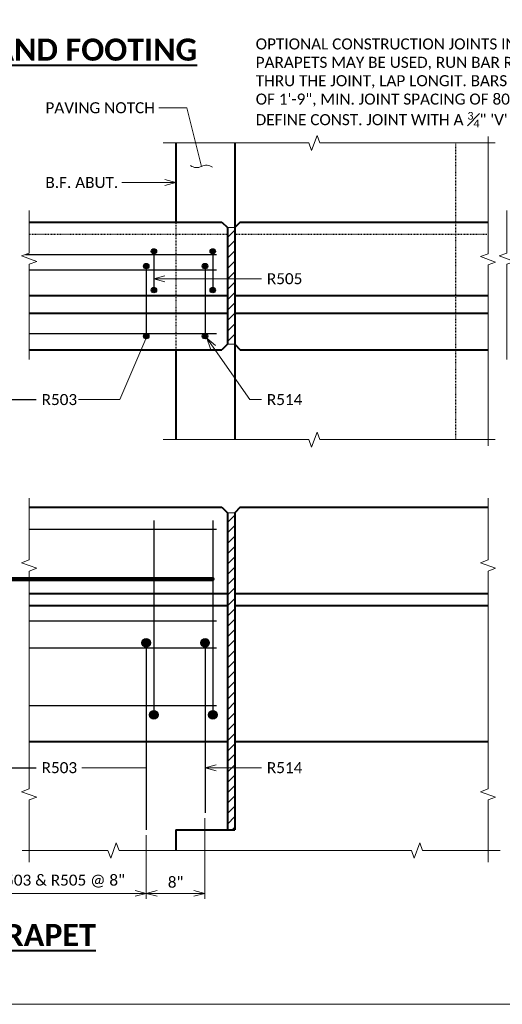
# Model space of a CAD drawing. Extents: x -1726 to 174, y -2769 to -2517.
# Tile 4 of 13: x -1612 to -1546, y -2769 to -2635. Entities that reach past the tile are written whole.
import ezdxf
from ezdxf import colors
from ezdxf.entities.mleader import LeaderData, LeaderLine
from ezdxf.enums import TextEntityAlignment as Align
from ezdxf.math import Vec2, Vec3

# ---------------------------------------------------------------- set-up
doc = ezdxf.new("R2010")
doc.units = 0
doc.header["$MEASUREMENT"] = 0
doc.linetypes.add('Wisdot2', pattern=[0.125, 0.0625, -0.0625])
for name, color, linetype, lineweight in [('B_ANNO_BREAK', 7, 'Continuous', 18), ('B_ANNO_DIM', 7, 'Continuous', 18), ('B_ANNO_TEXT', 7, 'Continuous', 18), ('B_ANNO_TEXT_TITLE', 7, 'Continuous', 40), ('B_CONC_ABUT', 30, 'Continuous', 40), ('B_CONC_FTG', 32, 'Continuous', 40), ('B_CONC_PPT', 12, 'Continuous', 40), ('B_DETAIL', 7, 'Continuous', 18), ('B_DETAIL_HIDDEN', 7, 'Wisdot2', 25), ('B_REBAR', 5, 'Continuous', 25)]:
    doc.layers.add(name, color=color, linetype=linetype, lineweight=lineweight)
doc.layers.add('B_ANNO_NOPLOT', color=47, linetype='Continuous', lineweight=18, plot=False)
doc.styles.add('Annotative', font='calibri.ttf', dxfattribs={"height": 0.0625})
doc.styles.get("Standard").update_dxf_attribs({"font": 'calibri.ttf'})
doc.styles.add('Title', font='calibrib.ttf', dxfattribs={"height": 0.125})
doc.dimstyles.new('Annotative', dxfattribs={"dimscale": 0, "dimtxt": 0.0625, "dimasz": 0.0625, "dimexe": 0.03125, "dimexo": 0.03125, "dimgap": 0.03125, "dimtad": 1, "dimdec": 3, "dimzin": 3, "dimdsep": 46, "dimlunit": 4, "dimtxsty": 'Standard', "dimblk": 'OPEN30', "dimcen": 0.03125, "dimaunit": 1, "dimadec": 0, "dimazin": 3, "dimtfac": 0.75, "dimtdec": 3, "dimtofl": 0, "dimtmove": 0, "dimatfit": 3, "dimldrblk": 'OPEN30', "dimfxl": 1, "dimtfill": 1, "dimfrac": 1, "dimtolj": 1, "dimtzin": 0, "dimarcsym": 0})

# ---------------------------------------------------------------- blocks, each defined once
blk = doc.blocks.new('_Open30')
at = {"color": 0, "linetype": 'ByBlock', "lineweight": -2}
for p, q in [((-1, 0.268), (0, 0)), ((0, 0), (-1, -0.268)), ((0, 0), (-1, 0))]:
    blk.add_line(p, q, dxfattribs=at)
blk = doc.blocks.new('*U68')
at = {"layer": 'B_ANNO_NOPLOT', "flags": 128}
blk.add_lwpolyline([(0, 291.7697), (0, 543.7697), (323.9277, 543.7697), (323.9277, 530.6249), (378, 530.6249), (378, 332.2693), (316.5708, 332.2693), (316.5708, 291.7697)], close=True, dxfattribs=at)
blk = doc.blocks.new('*U107')
at = {"layer": 'B_ANNO_NOPLOT', "flags": 128}
blk.add_lwpolyline([(0, 583.5395), (0, 835.5395), (323.9277, 835.5395), (323.9277, 822.3946), (378, 822.3946), (378, 624.0391), (316.5708, 624.0391), (316.5708, 583.5395)], close=True, dxfattribs=at)
blk = doc.blocks.new('*U764')
at = {"layer": 'B_ANNO_NOPLOT', "flags": 128}
blk.add_lwpolyline([(0, 875.31), (0, 1127.31), (323.93, 1127.31), (323.93, 1114.16), (378, 1114.16), (378, 915.81), (316.57, 915.81), (316.57, 875.31)], close=True, dxfattribs=at)
at = {"layer": 'B_ANNO_TEXT', "style": 'Annotative'}
for tag, p in [('WING#1', (91.63, 1116.72)), ('LENGW2', (94.58, 1116.72)), ('WING#2A', (107.92, 1116.72)), ('SPA4', (46.89, 1010.06)), ('TOTAL_2', (64.71, 1010.06)), ('WING#2', (85.12, 1010.04))]:
    blk.add_attdef(tag, p, '', height=1.5, dxfattribs=at)
blk = doc.blocks.new('AnonymousCell56')
at = {"layer": 'B_REBAR'}
h = blk.add_hatch(color=256, dxfattribs=at)
edge = h.paths.add_edge_path()
edge.add_arc((0, 12.42), 0.581, 0, 360)
blk.add_line((0, 13), (0, -10.71), dxfattribs=at)
blk.add_circle((0, 12.42), 0.581, dxfattribs=at)
blk = doc.blocks.new('AnonymousCell94')
at = {"layer": 'B_REBAR'}
h = blk.add_hatch(color=256, dxfattribs=at)
edge = h.paths.add_edge_path()
edge.add_arc((0, 12.42), 0.581, 0, 360)
blk.add_line((0, 13), (0, -13), dxfattribs=at)
blk.add_circle((0, 12.42), 0.581, dxfattribs=at)
blk = doc.blocks.new('AnonymousCell95')
at = {"layer": 'B_REBAR'}
h = blk.add_hatch(color=256, dxfattribs=at)
edge = h.paths.add_edge_path()
edge.add_arc((0, -12.92), 0.581, 0, 360)
blk.add_line((0, 13.5), (0, -13.5), dxfattribs=at)
blk.add_circle((0, -12.92), 0.581, dxfattribs=at)
blk = doc.blocks.new('_Integral')
at = {"color": 0, "linetype": 'ByBlock', "lineweight": -2}
for centre, start, end in [((0.439, 0.118), 129, 195), ((-0.439, -0.118), 309, 15)]:
    blk.add_arc(centre, 0.454, start, end, dxfattribs=at)
blk = doc.blocks.new('*D737')
at = {"layer": 'B_ANNO_DIM', "color": 0, "lineweight": -2, "transparency": 16777216}
for p, q in [((139.22, 1192.38), (139.22, 1181.42)), ((131.22, 1190.09), (131.22, 1181.42)), ((132.72, 1182.17), (137.72, 1182.17))]:
    blk.add_line(p, q, dxfattribs=at)
at = {"layer": 'Defpoints', "color": 0, "transparency": 16777216}
for p in [(139.22, 1193.13), (131.22, 1190.84), (139.22, 1182.17)]:
    blk.add_point(p, dxfattribs=at)
at = {"layer": 'B_ANNO_DIM', "color": 0, "lineweight": -2, "transparency": 16777216, "xscale": 1.5, "yscale": 1.5, "zscale": 1.5, "rotation": 180}
blk.add_blockref('_Open30', (131.22, 1182.17), dxfattribs=at)
at = {"layer": 'B_ANNO_DIM', "color": 0, "lineweight": -2, "transparency": 16777216, "xscale": 1.5, "yscale": 1.5, "zscale": 1.5}
blk.add_blockref('_Open30', (139.22, 1182.17), dxfattribs=at)
at = {"layer": 'B_ANNO_DIM', "color": 0, "transparency": 16777216, "insert": (135.22, 1183.68), "char_height": 1.5, "attachment_point": 5, "bg_fill": 3, "box_fill_scale": 1.25, "bg_fill_color": 256, "bg_fill_true_color": 13158600, "bg_fill_transparency": 0}
blk.add_mtext('\\A1;8"', dxfattribs=at)
blk = doc.blocks.new('*D738')
at = {"layer": 'B_ANNO_DIM', "color": 0, "lineweight": -2, "transparency": 16777216}
blk.add_line((109.37, 1182.17), (129.72, 1182.17), dxfattribs=at)
at = {"layer": 'Defpoints', "color": 0, "transparency": 16777216}
for p in [(107.87, 1182.17), (131.22, 1182.17), (131.22, 1182.17)]:
    blk.add_point(p, dxfattribs=at)
at = {"layer": 'B_ANNO_DIM', "color": 0, "lineweight": -2, "transparency": 16777216, "xscale": 1.5, "yscale": 1.5, "zscale": 1.5, "rotation": 180}
blk.add_blockref('_Open30', (107.87, 1182.17), dxfattribs=at)
at = {"layer": 'B_ANNO_DIM', "color": 0, "lineweight": -2, "transparency": 16777216, "xscale": 1.5, "yscale": 1.5, "zscale": 1.5}
blk.add_blockref('_Open30', (131.22, 1182.17), dxfattribs=at)
at = {"layer": 'B_ANNO_DIM', "color": 0, "transparency": 16777216, "insert": (119.55, 1183.84), "char_height": 1.5, "attachment_point": 5, "bg_fill": 3, "box_fill_scale": 1.25, "bg_fill_color": 256, "bg_fill_true_color": 13158600, "bg_fill_transparency": 0}
blk.add_mtext('\\A1;R503 & R505 @ 8"', dxfattribs=at)
blk = doc.blocks.new('INS_FOOTING_BASE')
at = {"layer": 'B_ANNO_BREAK', "flags": 128}
for points in [[(115.295, 87.7124), (115.295, 100.6961), (116.3259, 101.0714), (114.2641, 101.8218), (115.295, 102.1971), (115.295, 108.0192)], [(180.27, 87.7124), (180.27, 100.6961), (181.3009, 101.0714), (179.2391, 101.8218), (180.27, 102.1971), (180.27, 108.0192)], [(115.295, 19.3184), (115.295, 27.7989), (116.3259, 28.1741), (114.2641, 28.9246), (115.295, 29.2998), (115.295, 58.9471), (116.3259, 59.3224), (114.2641, 60.0728), (115.295, 60.4481), (115.295, 68.838)], [(177.716, 19.3184), (177.716, 27.7989), (178.7469, 28.1741), (176.6851, 28.9246), (177.716, 29.2998), (177.716, 58.9471), (178.7469, 59.3224), (176.6851, 60.0728), (177.716, 60.4481), (177.716, 68.838)], [(114.329, 20.929), (126.0233, 20.929), (126.3985, 19.8981), (127.149, 21.9599), (127.5242, 20.929), (167.3126, 20.929), (167.6878, 19.8981), (168.4383, 21.9599), (168.8135, 20.929), (179.3866, 20.929)]]:
    blk.add_lwpolyline(points, dxfattribs=at)
at = {"layer": 'B_ANNO_NOPLOT', "flags": 128}
blk.add_lwpolyline([(0, 0), (0, 252), (323.9277, 252), (323.9277, 238.8552), (378, 238.8552), (378, 40.4996), (316.5708, 40.4996), (316.5708, 0)], close=True, dxfattribs=at)
at = {"layer": 'B_ANNO_DIM', "style": 'Annotative'}
for tag, p in [('ALOC1', (319.8668, 229.0216)), ('ALOC2', (327.5573, 229.0432))]:
    blk.add_attdef(tag, text='', height=1.5, dxfattribs=at).set_placement(p, align=Align.TOP_CENTER)
for tag, p in [('ELEV.', (1.3221, 192.7395)), ('#SPA', (46.9347, 138.478)), ('TOTAL', (64.7408, 138.333)), ('WING#1', (85.1965, 138.4108)), ('BAR#1', (206.8852, 70.876)), ('BAR#2', (237.9402, 55.6343)), ('BAR#3', (222.166, 22.8607))]:
    blk.add_attdef(tag, p, '', height=1.5, dxfattribs=at)
at = {"layer": 'B_ANNO_TEXT_TITLE', "char_height": 3, "attachment_point": 1, "style": 'Title'}
for s, insert, width in [('{\\LINSIDE ELEVATION OF PARAPET AND FOOTING }', (48.7466, 131.3876), 92.5078), ('{\\LOUTSIDE ELEVATION OF PARAPET }', (59.5576, 10.9271), 73.335149)]:
    blk.add_mtext(s, dxfattribs=dict(at, insert=insert, width=width))
at = {"layer": 'B_ANNO_DIM'}
ml = blk.add_multileader_mtext('Standard', dxfattribs=at)
ml.set_content('\\A1;OPTIONAL CONSTRUCTION JOINTS IN THE\\PPARAPETS MAY BE USED, RUN BAR REINF.\\PTHRU THE JOINT, LAP LONGIT. BARS A MIN.\\POF 1\'-9", MIN. JOINT SPACING OF 80\'-0",\\PDEFINE CONST. JOINT WITH A {\\H0.7x;\\S3#4;}" \'V\' GROOVE', color=256)
ml.set_leader_properties()
ml.set_arrow_properties(name='OPEN30')
ml.build(insert=Vec2(0, 0))
ml.multileader.update_dxf_attribs({"text_right_attachment_type": 3, "dogleg_length": 0.0625, "arrow_head_size": 1.5, "scale": 24})
ctx = ml.context
ctx.base_point, ctx.scale, ctx.char_height, ctx.arrow_head_size, ctx.landing_gap_size, ctx.plane_origin = Vec3(145.3674, 130.6466), 24, 1.5, 1.5, 0.75, Vec3(195.6716, 112.525)
ctx.right_attachment = 3
notes = []
notes.append((ctx, [(0, (1, 1, 0), (191.7583, 119.9559), (-1, 0), 1.5, [(0, [(193.3799, 106.4221), (191.7583, 119.9559), (191.7583, 119.9559)], 0, [])])]))
ctx.mtext.insert, ctx.mtext.flow_direction = Vec3(146.1174, 131.4075), 5
ml = blk.add_multileader_mtext('Standard', dxfattribs=at)
ml.set_content('R503', color=256)
ml.set_leader_properties()
ml.set_arrow_properties(name='OPEN30')
ml.build(insert=Vec2(0, 0))
ml.multileader.update_dxf_attribs({"text_right_attachment_type": 3, "dogleg_length": 0.0625, "arrow_head_size": 1.5, "scale": 24})
ctx = ml.context
ctx.base_point, ctx.scale, ctx.char_height, ctx.arrow_head_size, ctx.landing_gap_size, ctx.plane_origin = Vec3(116.2516, 82.2634), 24, 1.5, 1.5, 0.75, Vec3(99.6058, 82.2634)
ctx.right_attachment = 3
notes.append((ctx, [(0, (1, 1, 0), (114.7516, 82.2634), (1, 0), 1.5, [(0, [(107.9146, 90.5426), (111.6503, 82.2634), (113.6836, 82.2634)], 0, [])])]))
ctx.mtext.insert, ctx.mtext.flow_direction = Vec3(117.0016, 83.0243), 5
ml = blk.add_multileader_mtext('Standard', dxfattribs=at)
ml.set_content('R503', color=256)
ml.set_leader_properties()
ml.set_arrow_properties(name='OPEN30')
ml.build(insert=Vec2(0, 0))
ml.multileader.update_dxf_attribs({"text_right_attachment_type": 3, "dogleg_length": 0.0625, "arrow_head_size": 1.5, "scale": 24})
ctx = ml.context
ctx.base_point, ctx.scale, ctx.char_height, ctx.arrow_head_size, ctx.landing_gap_size, ctx.plane_origin = Vec3(116.2516, 32.1837), 24, 1.5, 1.5, 0.75, Vec3(99.6058, 32.1837)
ctx.right_attachment = 3
notes.append((ctx, [(0, (1, 1, 0), (114.7516, 32.1837), (1, 0), 1.5, [(0, [(107.871, 32.1837), (113.6273, 32.1837), (113.6836, 32.1837)], 0, [])])]))
ctx.mtext.insert, ctx.mtext.flow_direction = Vec3(117.0016, 32.9447), 5
for ctx, leaders in notes:
    for number, flags, end, landing, length, lines in leaders:
        leader = LeaderData()
        leader.index, (leader.has_last_leader_line, leader.has_dogleg_vector, leader.attachment_direction) = number, flags
        leader.last_leader_point, leader.dogleg_vector, leader.dogleg_length = Vec3(end), Vec3(landing), length
        for number, points, colour, breaks in lines:
            line = LeaderLine()
            line.index, line.vertices, line.color, line.breaks = number, Vec3.list(points), colors.encode_raw_color(colour), breaks
            leader.lines.append(line)
        ctx.leaders.append(leader)
blk = doc.blocks.new('*U711')
at = {"layer": 'B_DETAIL'}
h = blk.add_hatch(dxfattribs=at)
h.set_pattern_fill('USER', color=256, angle=45, style=0, pattern_type=0)
h.set_pattern_definition([(45, (142.274, 2439.8329), (-0.7071068, 0.7071068), [])])
h.paths.add_polyline_path([(142.274, 1272.7539), (143.274, 1272.7539), (143.274, 1256.8789), (142.274, 1256.8789)])
h = blk.add_hatch(dxfattribs=at)
h.set_pattern_fill('USER', color=256, angle=45, style=0, pattern_type=0)
h.set_pattern_definition([(45, (148.7718, 1235.1609), (-0.707107, 0.707107), [])])
h.paths.add_polyline_path([(142.274, 1233.9609), (143.274, 1233.9609), (143.274, 1190.8359), (142.274, 1190.8359)])
at = {"layer": 'B_REBAR'}
h = blk.add_hatch(color=256, dxfattribs=at)
edge = h.paths.add_edge_path()
edge.add_arc((132.274, 1269.5119), 0.367, 0, 360)
h = blk.add_hatch(color=256, dxfattribs=at)
edge = h.paths.add_edge_path()
edge.add_arc((140.274, 1269.5119), 0.367, 0, 360)
h = blk.add_hatch(color=256, dxfattribs=at)
edge = h.paths.add_edge_path()
edge.add_arc((131.224, 1267.5101), 0.367, 0, 360)
h = blk.add_hatch(color=256, dxfattribs=at)
edge = h.paths.add_edge_path()
edge.add_arc((139.224, 1267.5101), 0.367, 0, 360)
h = blk.add_hatch(color=256, dxfattribs=at)
edge = h.paths.add_edge_path()
edge.add_arc((132.274, 1264.2458), 0.367, 0, 360)
h = blk.add_hatch(color=256, dxfattribs=at)
edge = h.paths.add_edge_path()
edge.add_arc((140.274, 1264.2458), 0.367, 0, 360)
h = blk.add_hatch(color=256, dxfattribs=at)
edge = h.paths.add_edge_path()
edge.add_arc((131.224, 1257.9859), 0.367, 0, 360)
h = blk.add_hatch(color=256, dxfattribs=at)
edge = h.paths.add_edge_path()
edge.add_arc((139.224, 1257.9859), 0.367, 0, 360)
at = {"layer": 'B_ANNO_BREAK', "flags": 128}
for points in [[(133.5396, 1284.2719), (153.353, 1284.2719), (153.7282, 1283.241), (154.4787, 1285.3029), (154.8539, 1284.2719), (178.6922, 1284.2719)], [(177.716, 1243.0651), (177.716, 1267.6953), (178.7469, 1268.0705), (176.6851, 1268.821), (177.716, 1269.1962), (177.716, 1285.1511)], [(133.5396, 1243.9029), (153.353, 1243.9029), (153.7282, 1242.872), (154.4787, 1244.9339), (154.8539, 1243.9029), (178.6922, 1243.9029)]]:
    blk.add_lwpolyline(points, dxfattribs=at)
at = {"layer": 'B_ANNO_NOPLOT', "flags": 128}
blk.add_lwpolyline([(0, 1167.0789), (0, 1419.0789), (323.9277, 1419.0789), (323.9277, 1405.9341), (378, 1405.9341), (378, 1207.5785), (316.5708, 1207.5785), (316.5708, 1167.0789)], close=True, dxfattribs=at)
at = {"layer": 'B_CONC_ABUT'}
for p, q in [((135.274, 1284.2719), (135.274, 1273.5039)), ((143.274, 1284.2719), (143.274, 1243.9029)), ((135.274, 1256.1289), (135.274, 1243.9029)), ((143.274, 1202.8359), (177.716, 1202.8359)), ((143.274, 1202.8359), (143.274, 1190.8359)), ((135.274, 1190.8359), (143.274, 1190.8359)), ((135.274, 1190.8359), (135.274, 1188.0079))]:
    blk.add_line(p, q, dxfattribs=at)
at = {"layer": 'B_CONC_FTG'}
for p, q in [((115.295, 1202.8359), (142.274, 1202.8359)), ((142.274, 1202.8359), (142.274, 1190.8359))]:
    blk.add_line(p, q, dxfattribs=at)
at = {"layer": 'B_CONC_PPT'}
for p, q in [((115.295, 1273.5039), (141.524, 1273.5039)), ((141.524, 1273.5039), (142.274, 1272.7539)), ((142.274, 1272.7539), (142.274, 1256.8789)), ((144.024, 1273.5039), (143.274, 1272.7539)), ((144.024, 1273.5039), (177.716, 1273.5039)), ((115.295, 1263.5039), (142.274, 1263.5039)), ((143.274, 1263.5039), (177.716, 1263.5039)), ((115.295, 1261.1289), (142.274, 1261.1289)), ((143.274, 1261.1289), (177.716, 1261.1289)), ((142.274, 1256.8789), (141.524, 1256.1289)), ((143.274, 1256.8789), (144.024, 1256.1289)), ((115.295, 1256.1289), (141.524, 1256.1289)), ((144.024, 1256.1289), (177.716, 1256.1289)), ((115.295, 1234.7109), (141.524, 1234.7109)), ((141.524, 1234.7109), (142.274, 1233.9609)), ((142.274, 1233.9609), (142.274, 1202.8359)), ((144.024, 1234.7109), (143.274, 1233.9609)), ((143.274, 1233.9609), (143.274, 1202.8359)), ((144.024, 1234.7109), (177.716, 1234.7109)), ((115.295, 1222.9609), (142.274, 1222.9609)), ((143.274, 1222.9609), (177.716, 1222.9609)), ((115.295, 1221.3359), (142.274, 1221.3359)), ((143.274, 1221.3359), (177.716, 1221.3359))]:
    blk.add_line(p, q, dxfattribs=at)
at = {"layer": 'B_DETAIL'}
for p, q in [((143.274, 1272.7539), (142.274, 1272.7539)), ((143.274, 1256.8789), (142.274, 1256.8789)), ((143.274, 1233.9609), (142.274, 1233.9609))]:
    blk.add_line(p, q, dxfattribs=at)
at = {"layer": 'B_DETAIL_HIDDEN'}
for p, q in [((173.274, 1284.2719), (173.274, 1243.9029)), ((135.274, 1273.5039), (135.274, 1256.1289)), ((115.295, 1271.8789), (142.274, 1271.8789)), ((143.274, 1271.8789), (177.716, 1271.8789))]:
    blk.add_line(p, q, dxfattribs=at)
at = {"layer": 'B_REBAR'}
for p, q in [((114.8167, 1269.1019), (140.771, 1269.1019)), ((132.274, 1269.5119), (132.274, 1264.2459)), ((140.274, 1269.5119), (140.274, 1264.2459)), ((131.224, 1267.8769), (131.224, 1257.9859)), ((139.224, 1267.8769), (139.224, 1257.9859)), ((115.295, 1267.0019), (140.771, 1267.0019)), ((115.295, 1258.3529), (140.771, 1258.3529)), ((115.295, 1231.7019), (140.771, 1231.7019)), ((115.295, 1219.2429), (140.771, 1219.2429)), ((115.295, 1215.5779), (140.771, 1215.5779)), ((115.295, 1207.7449), (140.771, 1207.7449))]:
    blk.add_line(p, q, dxfattribs=at)
for centre in [(132.274, 1269.5119), (140.274, 1269.5119), (131.224, 1267.5101), (139.224, 1267.5101), (132.274, 1264.2458), (140.274, 1264.2458), (131.224, 1257.9859), (139.224, 1257.9859)]:
    blk.add_circle(centre, 0.367, dxfattribs=at)
for name, p in [('AnonymousCell95', (132.274, 1219.3929)), ('AnonymousCell95', (140.274, 1219.3929)), ('AnonymousCell94', (131.224, 1203.8359)), ('AnonymousCell56', (139.224, 1203.8359))]:
    blk.add_blockref(name, p)
at = {"style": 'Annotative'}
blk.add_attdef('LENGW1', (78.2764, 1408.4522), '', height=1.5, dxfattribs=at)
at = {"layer": 'B_ANNO_DIM'}
for points, override in [([(131.1586, 1257.6248), (127.6415, 1249.3423), (122.0363, 1249.3423)], {"dimscale": 0, "dimgap": 0.03125, "dimtad": 0}), ([(132.274, 1224.9338), (108.921, 1224.9338)], {"dimscale": 0, "dimtxt": 0.0625, "dimasz": 0.0625, "dimgap": 0.75, "dimtad": 1, "dimtxsty": 'Annotative', "dimclrd": 0, "dimldrblk": 'Open30', "dimlwd": 65534}), ([(140.274, 1224.9338), (132.274, 1224.9338)], {"dimscale": 0, "dimtxt": 0.0625, "dimasz": 0.0625, "dimgap": 0.75, "dimtad": 1, "dimtxsty": 'Annotative', "dimclrd": 0, "dimldrblk": 'Open30', "dimlwd": 65534}), ([(131.224, 1199.2627), (122.4477, 1199.2627)], {"dimscale": 0, "dimgap": 0.03125, "dimtad": 0})]:
    blk.add_leader(points, dimstyle='Annotative', override=override, dxfattribs=at)
ml = blk.add_multileader_mtext('Standard', dxfattribs=at)
ml.set_content('PAVING NOTCH', color=256)
ml.set_leader_properties()
ml.set_arrow_properties(name='INTEGRAL')
ml.build(insert=Vec2(0, 0))
ml.multileader.update_dxf_attribs({"text_right_attachment_type": 3, "dogleg_length": 0.125, "arrow_head_size": 3, "scale": 24})
ctx = ml.context
ctx.base_point, ctx.scale, ctx.char_height, ctx.arrow_head_size, ctx.landing_gap_size, ctx.plane_origin = Vec3(116.7697, 1289.0459), 24, 1.5, 3, 0.75, Vec3(138.7429, 1281.0823)
ctx.right_attachment = 3
notes = []
notes.append((ctx, [(0, (1, 1, 0), (135.9212, 1289.0309), (-1, 0), 3, [(0, [(138.7429, 1281.0823), (136.756, 1289.0309), (136.6001, 1289.0309)], 0, [])])]))
ctx.mtext.insert, ctx.mtext.flow_direction = Vec3(117.5197, 1289.8069), 5
ml = blk.add_multileader_mtext('Standard', dxfattribs=at)
ml.set_content('B.F. ABUT.', color=256)
ml.set_leader_properties()
ml.set_arrow_properties(name='OPEN30')
ml.build(insert=Vec2(0, 0))
ml.multileader.update_dxf_attribs({"text_right_attachment_type": 3, "dogleg_length": 0.0625, "arrow_head_size": 1.5, "scale": 24})
ctx = ml.context
ctx.base_point, ctx.scale, ctx.char_height, ctx.arrow_head_size, ctx.landing_gap_size, ctx.plane_origin = Vec3(116.7621, 1278.8764), 24, 1.5, 1.5, 0.75, Vec3(133.3182, 1272.1427)
ctx.right_attachment = 3
notes.append((ctx, [(0, (1, 1, 0), (129.4048, 1278.8764), (-1, 0), 1.5, [(0, [(135.274, 1278.8764), (129.417, 1278.8764), (129.4074, 1278.8764)], 0, [])])]))
ctx.mtext.insert, ctx.mtext.flow_direction = Vec3(117.5121, 1279.6374), 5
ml = blk.add_multileader_mtext('Standard', dxfattribs=at)
ml.set_content('R505', color=256)
ml.set_leader_properties()
ml.set_arrow_properties(name='OPEN30')
ml.build(insert=Vec2(0, 0))
ml.multileader.update_dxf_attribs({"text_right_attachment_type": 3, "dogleg_length": 0.0625, "arrow_head_size": 1.5, "scale": 24})
ctx = ml.context
ctx.base_point, ctx.scale, ctx.char_height, ctx.arrow_head_size, ctx.landing_gap_size, ctx.plane_origin = Vec3(146.89, 1265.7871), 24, 1.5, 1.5, 0.75, Vec3(141.0106, 1257.6452)
ctx.right_attachment = 3
notes.append((ctx, [(0, (1, 1, 0), (145.39, 1265.7871), (1, 0), 1.5, [(1, [(132.274, 1265.7871), (145.3022, 1265.7871), (145.3572, 1265.7871), (140.274, 1265.7871)], 0, [])])]))
ctx.mtext.insert, ctx.mtext.flow_direction = Vec3(147.64, 1266.5481), 5
ml = blk.add_multileader_mtext('Standard', dxfattribs=at)
ml.set_content('R514', color=256)
ml.set_leader_properties()
ml.set_arrow_properties(name='OPEN30')
ml.build(insert=Vec2(0, 0))
ml.multileader.update_dxf_attribs({"text_right_attachment_type": 3, "dogleg_length": 0.0625, "arrow_head_size": 1.5, "scale": 24})
ctx = ml.context
ctx.base_point, ctx.scale, ctx.char_height, ctx.arrow_head_size, ctx.landing_gap_size, ctx.plane_origin = Vec3(146.89, 1249.3423), 24, 1.5, 1.5, 0.75, Vec3(141.0106, 1241.2004)
ctx.right_attachment = 3
notes.append((ctx, [(0, (1, 1, 0), (145.39, 1249.3423), (1, 0), 1.5, [(0, [(139.4586, 1257.7037), (145.3022, 1249.3423), (145.3572, 1249.3423)], 0, [])])]))
ctx.mtext.insert, ctx.mtext.flow_direction = Vec3(147.64, 1250.1033), 5
ml = blk.add_multileader_mtext('Standard', dxfattribs=at)
ml.set_content('R514', color=256)
ml.set_leader_properties()
ml.set_arrow_properties(name='OPEN30')
ml.build(insert=Vec2(0, 0))
ml.multileader.update_dxf_attribs({"text_right_attachment_type": 3, "dogleg_length": 0.0625, "arrow_head_size": 1.5, "scale": 24})
ctx = ml.context
ctx.base_point, ctx.scale, ctx.char_height, ctx.arrow_head_size, ctx.landing_gap_size, ctx.plane_origin = Vec3(146.89, 1199.2627), 24, 1.5, 1.5, 0.75, Vec3(141.0106, 1191.1207)
ctx.right_attachment = 3
notes.append((ctx, [(0, (1, 1, 0), (145.39, 1199.2627), (1, 0), 1.5, [(0, [(139.224, 1199.2627), (145.3022, 1199.2627), (145.3572, 1199.2627)], 0, [])])]))
ctx.mtext.insert, ctx.mtext.flow_direction = Vec3(147.64, 1200.0236), 5
for ctx, leaders in notes:
    for number, flags, end, landing, length, lines in leaders:
        leader = LeaderData()
        leader.index, (leader.has_last_leader_line, leader.has_dogleg_vector, leader.attachment_direction) = number, flags
        leader.last_leader_point, leader.dogleg_vector, leader.dogleg_length = Vec3(end), Vec3(landing), length
        for number, points, colour, breaks in lines:
            line = LeaderLine()
            line.index, line.vertices, line.color, line.breaks = number, Vec3.list(points), colors.encode_raw_color(colour), breaks
            leader.lines.append(line)
        ctx.leaders.append(leader)
dim = blk.add_linear_dim(base=(139.224, 1182.1665), p1=(131.224, 1190.8369), p2=(139.224, 1193.1275), dimstyle='Annotative', dxfattribs=at)
dim.commit()
dim.dimension.update_dxf_attribs({"geometry": '*D737', "text_midpoint": (135.224, 1183.6849)})
dim = blk.add_linear_dim(base=(131.224, 1182.1665), p1=(107.871, 1182.1665), p2=(131.224, 1182.1665), text='R503 & R505 @ 8"', dimstyle='Annotative', dxfattribs=at)
dim.commit()
dim.dimension.update_dxf_attribs({"geometry": '*D738', "text_midpoint": (119.5475, 1183.8378)})

msp = doc.modelspace()

# ---------------------------------------------------------------- block references
msp.add_blockref('*U68', (-1726.16, -3060.98))

# ---------------------------------------------------------------- next in the draw order: block references
msp.add_blockref('*U107', (-1726.16, -3352.75))

# ---------------------------------------------------------------- next in the draw order: block references
msp.add_blockref('*U764', (-1726.16, -3644.52))

# ---------------------------------------------------------------- next in the draw order: block references
msp.add_blockref('INS_FOOTING_BASE', (-1726.16, -2769.21))

# ---------------------------------------------------------------- next in the draw order: block references
at = {"layer": 'B_ANNO_DIM'}
msp.add_blockref('*U711', (-1726.16, -3936.29), dxfattribs=at)

doc.saveas('drawing.dxf')
